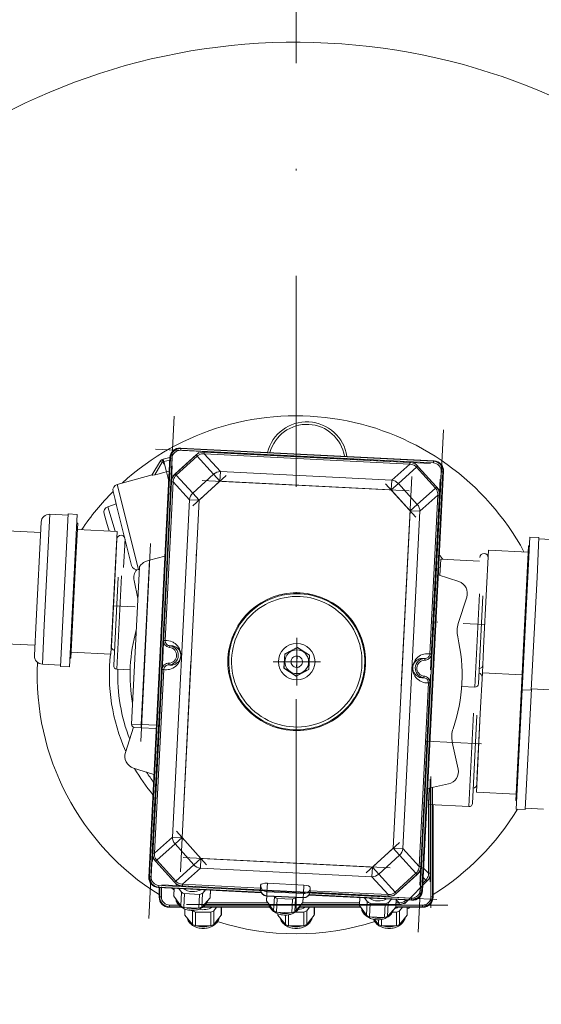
# Model space of a CAD drawing. Header units: millimetres. Extents: x 11681 to 15516, y 25095 to 29743.
# Tile 79 of 96: x 13175 to 13206, y 27719 to 27778. Entities that reach past the tile are written whole.
import ezdxf

# ---------------------------------------------------------------- set-up
doc = ezdxf.new("R2010")
doc.units = ezdxf.units.MM
doc.linetypes.add('DASHDOT', pattern=[25.4, 12.7, -6.35, 0, -6.35])
doc.layers.add('00 - nowa technologia myjni_Nr_pióra__95', color=7, linetype='Continuous', lineweight=20, true_color=0x7c7c7c)
doc.layers.add('XREF', color=8, linetype='Continuous', lineweight=9)

# ---------------------------------------------------------------- blocks, each defined once
blk = doc.blocks.new('parter 2025.10.15')
at = {"layer": '00 - nowa technologia myjni_Nr_pióra__95', "color": 8, "linetype": 'DASHDOT', "lineweight": 5}
for p, q in [((909.203, 2397.313), (909.203, 2298.253)), ((900.335, 2333.1), (901.857, 2363.359)), ((918.074, 2362.544), (916.552, 2332.285)), ((900.726, 2361.383), (919.001, 2360.464)), ((903.345, 2361.175), (901.752, 2359.735)), ((917.297, 2360.511), (902.426, 2361.259)), ((901.746, 2360.375), (901.168, 2348.889)), ((902.229, 2335.918), (903.459, 2360.365)), ((917.815, 2358.927), (916.375, 2360.52)), ((902.977, 2357.957), (904.991, 2359.778)), ((916.18, 2359.726), (914.95, 2335.279)), ((917.307, 2348.077), (917.885, 2359.563)), ((903.544, 2359.489), (916.007, 2358.863)), ((914.597, 2359.295), (916.418, 2357.281)), ((899.839, 2343.763), (900.439, 2355.687)), ((898.207, 2351.941), (899.506, 2351.875)), ((917.613, 2350.965), (917.733, 2350.959)), ((919.261, 2350.882), (920.56, 2350.816)), ((909.242, 2350.001), (909.242, 2347.141)), ((901.185, 2349.215), (900.517, 2335.931)), ((907.812, 2348.571), (910.672, 2348.571)), ((916.655, 2335.119), (917.324, 2348.403)), ((917.034, 2343.785), (920.368, 2343.617)), ((917.282, 2335.32), (917.282, 2341.491)), ((917.321, 2341.665), (917.321, 2333.755)), ((903.812, 2336.349), (901.991, 2338.363)), ((915.432, 2337.687), (913.419, 2335.866)), ((900.594, 2336.717), (902.034, 2335.124)), ((914.865, 2336.155), (902.402, 2336.781)), ((915.065, 2334.469), (916.657, 2335.909)), ((915.726, 2333.991), (917.245, 2335.51)), ((917.683, 2334.26), (899.409, 2335.18)), ((901.084, 2334.359), (901.084, 2335.024)), ((901.112, 2335.133), (915.983, 2334.385)), ((901.73, 2334.941), (901.853, 2334.818)), ((918.345, 2333.915), (900.06, 2333.915)), ((902.595, 2333.954), (916.566, 2333.954))]:
    blk.add_line(p, q, dxfattribs=at)
at = {"layer": '00 - nowa technologia myjni_Nr_pióra__95', "color": 8, "linetype": 'Continuous', "lineweight": 5}
for p, q in [((902.229, 2361.44), (902.259, 2361.406)), ((902.229, 2361.44), (917.511, 2360.671)), ((902.259, 2361.406), (902.254, 2361.307)), ((902.259, 2361.406), (917.478, 2360.641)), ((900.33, 2335.602), (901.6, 2360.871)), ((900.363, 2335.632), (901.63, 2360.838)), ((900.462, 2335.627), (901.73, 2360.833)), ((901.193, 2360.768), (901.153, 2360.757)), ((901.193, 2360.768), (901.6, 2360.863)), ((901.193, 2360.768), (901.193, 2360.768)), ((901.197, 2360.763), (901.211, 2360.694)), ((901.6, 2360.871), (901.63, 2360.838)), ((901.63, 2360.838), (901.73, 2360.833)), ((903.177, 2361.023), (901.92, 2359.886)), ((903.241, 2360.953), (901.983, 2359.816)), ((902.254, 2361.307), (917.473, 2360.541)), ((903.241, 2360.953), (903.177, 2361.023)), ((903.241, 2360.953), (904.23, 2359.859)), ((903.666, 2361.099), (903.67, 2361.196)), ((903.666, 2361.099), (904.642, 2360.02)), ((916.048, 2360.476), (903.666, 2361.099)), ((916.053, 2360.574), (903.67, 2361.196)), ((901.033, 2360.666), (900.519, 2359.806)), ((901.142, 2360.584), (900.691, 2359.831)), ((901.229, 2360.623), (901.172, 2360.607)), ((901.229, 2360.623), (901.592, 2360.707)), ((901.229, 2360.623), (901.386, 2360)), ((914.968, 2359.5), (916.048, 2360.476)), ((915.362, 2359.299), (916.456, 2360.288)), ((916.048, 2360.476), (916.053, 2360.574)), ((916.456, 2360.288), (916.526, 2360.352)), ((917.593, 2359.031), (916.456, 2360.288)), ((917.663, 2359.095), (916.526, 2360.352)), ((917.478, 2360.641), (917.473, 2360.541)), ((917.511, 2360.671), (917.478, 2360.641)), ((900.528, 2359.822), (898.423, 2359.253)), ((901.559, 2360.041), (901.386, 2360)), ((901.528, 2359.436), (901.386, 2360)), ((901.983, 2359.816), (901.92, 2359.886)), ((902.973, 2358.722), (901.983, 2359.816)), ((902.973, 2358.722), (904.23, 2359.859)), ((904.612, 2359.436), (904.23, 2359.859)), ((904.642, 2360.02), (904.612, 2359.436)), ((904.642, 2360.02), (914.968, 2359.5)), ((917.947, 2360.017), (916.679, 2334.811)), ((918.046, 2360.012), (916.779, 2334.806)), ((918.08, 2360.042), (916.809, 2334.773)), ((918.046, 2360.012), (917.947, 2360.017)), ((918.08, 2360.042), (918.046, 2360.012)), ((898.423, 2359.253), (899.714, 2354.119)), ((901.698, 2359.413), (901.217, 2349.851)), ((901.795, 2359.408), (901.314, 2349.846)), ((901.795, 2359.408), (901.698, 2359.413)), ((902.771, 2358.328), (901.795, 2359.408)), ((903.355, 2358.299), (904.612, 2359.436)), ((904.612, 2359.436), (914.939, 2358.916)), ((914.939, 2358.916), (914.968, 2359.5)), ((915.362, 2359.299), (914.939, 2358.916)), ((915.362, 2359.299), (916.499, 2358.042)), ((917.593, 2359.031), (916.499, 2358.042)), ((917.593, 2359.031), (917.663, 2359.095)), ((898.175, 2358.829), (898.3, 2358.332)), ((902.973, 2358.722), (903.355, 2358.299)), ((914.939, 2358.916), (916.076, 2357.659)), ((917.739, 2358.606), (916.66, 2357.63)), ((917.258, 2349.044), (917.739, 2358.606)), ((917.356, 2349.039), (917.836, 2358.601)), ((917.739, 2358.606), (917.836, 2358.601)), ((898.365, 2358.072), (897.86, 2357.908)), ((897.86, 2357.908), (898.312, 2356.43)), ((898.3, 2358.332), (898.387, 2357.983)), ((898.387, 2357.983), (898.711, 2356.697)), ((901.75, 2338.014), (902.771, 2358.328)), ((902.333, 2337.985), (903.355, 2358.299)), ((903.355, 2358.299), (902.771, 2358.328)), ((916.076, 2357.659), (916.499, 2358.042)), ((894.034, 2350.771), (894.369, 2357.449)), ((895.468, 2357.394), (894.369, 2357.449)), ((895.13, 2350.677), (895.472, 2357.474)), ((896.021, 2357.446), (895.472, 2357.474)), ((895.68, 2350.65), (896.021, 2357.446)), ((897.634, 2357.473), (897.783, 2356.982)), ((916.076, 2357.659), (915.054, 2337.345)), ((916.66, 2357.63), (915.638, 2337.316)), ((916.66, 2357.63), (916.076, 2357.659)), ((893.546, 2351.035), (893.845, 2356.975)), ((896.045, 2356.921), (895.938, 2354.802)), ((895.995, 2356.924), (896.045, 2356.921)), ((897.783, 2356.982), (897.889, 2356.638)), ((897.889, 2356.638), (897.947, 2356.448)), ((898.711, 2356.697), (899.295, 2354.375)), ((893.814, 2356.356), (891.367, 2356.479)), ((896.026, 2356.545), (898.423, 2356.424)), ((898.423, 2356.424), (898.326, 2354.501)), ((898.408, 2356.117), (898.427, 2356.053)), ((923.287, 2356.075), (923.167, 2353.683)), ((923.287, 2356.075), (923.836, 2356.047)), ((923.836, 2356.047), (923.716, 2353.656)), ((898.399, 2355.95), (898.315, 2354.273)), ((898.899, 2355.925), (898.814, 2354.248)), ((898.899, 2355.925), (898.888, 2355.711)), ((898.888, 2355.711), (898.96, 2355.708)), ((922.908, 2349.531), (923.211, 2355.555)), ((923.261, 2355.552), (923.211, 2355.555)), ((923.832, 2355.968), (924.931, 2355.912)), ((901.302, 2354.931), (900.368, 2354.695)), ((920.52, 2349.832), (920.795, 2355.299)), ((923.192, 2355.179), (920.795, 2355.299)), ((895.938, 2354.802), (895.635, 2348.778)), ((898.326, 2354.501), (898.051, 2349.034)), ((898.075, 2349.508), (898.315, 2354.273)), ((899.291, 2344.816), (899.766, 2354.266)), ((899.869, 2344.787), (900.368, 2354.695)), ((917.789, 2354.26), (917.889, 2354.255)), ((917.914, 2354.754), (917.864, 2353.764)), ((917.914, 2354.754), (920.261, 2354.636)), ((898.484, 2353.655), (898.217, 2348.336)), ((898.689, 2353.741), (898.406, 2348.126)), ((899.76, 2354.13), (899.714, 2354.119)), ((919.001, 2353.397), (917.765, 2353.796)), ((923.167, 2353.683), (922.825, 2346.887)), ((923.716, 2353.656), (923.374, 2346.859)), ((899.441, 2353.461), (899.672, 2352.388)), ((919.484, 2352.453), (918.972, 2350.866)), ((920.261, 2352.656), (919.979, 2347.041)), ((920.456, 2352.55), (920.189, 2347.231)), ((893.441, 2348.945), (893.546, 2351.035)), ((893.915, 2348.421), (894.034, 2350.771)), ((895.01, 2348.286), (895.13, 2350.677)), ((895.559, 2348.258), (895.68, 2350.65)), ((893.472, 2349.564), (891.025, 2349.687)), ((901.314, 2349.846), (901.217, 2349.851)), ((901.591, 2349.534), (901.58, 2349.435)), ((920.423, 2347.909), (920.52, 2349.832)), ((922.801, 2347.412), (922.908, 2349.531)), ((895.654, 2349.154), (898.051, 2349.034)), ((902.239, 2349.074), (902.238, 2349.08)), ((908.515, 2349.041), (908.471, 2348.176)), ((909.286, 2349.436), (908.515, 2349.041)), ((908.515, 2349.041), (908.521, 2349.037)), ((909.26, 2348.914), (909.242, 2348.571)), ((909.26, 2348.914), (909.254, 2348.914)), ((909.286, 2349.436), (909.285, 2349.428)), ((910.013, 2348.966), (909.286, 2349.436)), ((909.97, 2348.101), (910.013, 2348.966)), ((910.013, 2348.966), (910.006, 2348.962)), ((917.258, 2349.044), (917.356, 2349.039)), ((895.014, 2348.365), (893.915, 2348.421)), ((895.586, 2348.781), (895.635, 2348.778)), ((901.533, 2348.381), (901.532, 2348.481)), ((902.163, 2348.643), (902.17, 2348.654)), ((902.17, 2348.654), (902.174, 2348.661)), ((902.222, 2348.768), (902.223, 2348.769)), ((909.225, 2348.228), (909.242, 2348.571)), ((916.262, 2348.374), (916.262, 2348.373)), ((916.314, 2348.488), (916.31, 2348.481)), ((916.321, 2348.499), (916.314, 2348.488)), ((916.952, 2348.761), (916.953, 2348.661)), ((895.559, 2348.258), (895.01, 2348.286)), ((898.406, 2348.126), (899.207, 2348.086)), ((901.129, 2348.103), (900.573, 2337.043)), ((901.226, 2348.098), (900.67, 2337.038)), ((901.226, 2348.098), (901.129, 2348.103)), ((908.471, 2348.176), (908.478, 2348.18)), ((908.471, 2348.176), (909.199, 2347.706)), ((909.199, 2347.706), (909.97, 2348.101)), ((909.199, 2347.706), (909.199, 2347.714)), ((909.225, 2348.228), (909.23, 2348.228)), ((909.97, 2348.101), (909.963, 2348.105)), ((916.245, 2348.068), (916.247, 2348.062)), ((916.894, 2347.608), (916.905, 2347.707)), ((920.3, 2345.453), (920.423, 2347.909)), ((922.82, 2347.788), (920.423, 2347.909)), ((916.614, 2336.236), (917.17, 2347.296)), ((916.711, 2336.231), (917.268, 2347.291)), ((917.17, 2347.296), (917.268, 2347.291)), ((922.702, 2345.439), (922.801, 2347.412)), ((922.851, 2347.409), (922.801, 2347.412)), ((919.178, 2347.081), (919.979, 2347.041)), ((922.825, 2346.887), (922.463, 2339.696)), ((922.825, 2346.887), (923.374, 2346.859)), ((923.378, 2346.939), (923.012, 2339.668)), ((923.378, 2346.939), (924.477, 2346.884)), ((919.9, 2345.465), (919.617, 2339.85)), ((920.095, 2345.359), (919.827, 2340.04)), ((920.061, 2340.718), (920.3, 2345.453)), ((920.098, 2341.436), (920.3, 2345.453)), ((922.439, 2340.221), (922.702, 2345.439)), ((899.291, 2344.816), (899.869, 2344.787)), ((900.789, 2344.741), (899.869, 2344.787)), ((898.921, 2343.113), (899.408, 2344.624)), ((899.866, 2344.587), (899.481, 2344.606)), ((900.779, 2344.541), (899.866, 2344.587)), ((918.964, 2342.105), (918.614, 2343.736)), ((899.404, 2342.169), (900.64, 2341.77)), ((918.388, 2341.214), (917.118, 2340.941)), ((917.22, 2340.963), (917.17, 2339.973)), ((917.282, 2335.834), (917.282, 2340.976)), ((917.321, 2340.985), (917.321, 2334.414)), ((917.421, 2341.006), (917.421, 2334.414)), ((922.458, 2340.597), (920.061, 2340.718)), ((917.185, 2335.834), (917.185, 2340.256)), ((922.489, 2340.218), (922.439, 2340.221)), ((917.17, 2339.973), (919.617, 2339.85)), ((917.453, 2339.959), (917.453, 2334.383)), ((922.463, 2339.696), (923.012, 2339.668)), ((923.016, 2339.748), (924.115, 2339.693)), ((900.67, 2337.038), (901.75, 2338.014)), ((901.75, 2338.014), (902.333, 2337.985)), ((902.333, 2337.985), (901.91, 2337.602)), ((903.47, 2336.728), (902.333, 2337.985)), ((900.67, 2337.038), (900.573, 2337.043)), ((900.816, 2336.613), (901.91, 2337.602)), ((903.047, 2336.345), (901.91, 2337.602)), ((915.054, 2337.345), (913.797, 2336.208)), ((915.437, 2336.922), (915.054, 2337.345)), ((915.054, 2337.345), (915.638, 2337.316)), ((915.638, 2337.316), (916.614, 2336.236)), ((900.816, 2336.613), (900.746, 2336.549)), ((900.746, 2336.549), (901.883, 2335.292)), ((900.816, 2336.613), (901.953, 2335.356)), ((903.47, 2336.728), (903.047, 2336.345)), ((903.441, 2336.144), (903.47, 2336.728)), ((913.797, 2336.208), (903.47, 2336.728)), ((915.437, 2336.922), (914.179, 2335.785)), ((915.437, 2336.922), (916.426, 2335.828)), ((903.047, 2336.345), (901.953, 2335.356)), ((903.441, 2336.144), (902.361, 2335.168)), ((913.768, 2335.624), (903.441, 2336.144)), ((913.768, 2335.624), (913.797, 2336.208)), ((913.797, 2336.208), (914.179, 2335.785)), ((916.614, 2336.236), (916.711, 2336.231)), ((916.878, 2336.141), (917.185, 2335.834)), ((900.33, 2335.602), (900.363, 2335.632)), ((900.363, 2335.632), (900.462, 2335.627)), ((901.953, 2335.356), (901.883, 2335.292)), ((914.744, 2334.545), (913.768, 2335.624)), ((915.169, 2334.691), (914.179, 2335.785)), ((915.169, 2334.691), (916.426, 2335.828)), ((915.232, 2334.621), (916.49, 2335.758)), ((916.426, 2335.828), (916.49, 2335.758)), ((916.825, 2335.09), (917.084, 2335.35)), ((916.832, 2335.232), (917.017, 2335.417)), ((916.85, 2335.585), (917.017, 2335.417)), ((917.017, 2335.417), (917.084, 2335.35)), ((917.185, 2335.834), (917.282, 2335.834)), ((900.898, 2334.973), (900.932, 2335.003)), ((907.101, 2334.661), (900.898, 2334.973)), ((900.931, 2335.003), (900.936, 2335.103)), ((907.085, 2334.693), (900.931, 2335.003)), ((907.055, 2334.795), (900.936, 2335.103)), ((900.953, 2334.383), (900.953, 2334.97)), ((900.984, 2334.414), (900.984, 2334.969)), ((901.084, 2334.414), (901.084, 2334.964)), ((901.74, 2334.931), (901.843, 2334.828)), ((901.848, 2334.925), (901.828, 2334.534)), ((901.852, 2334.925), (901.829, 2334.459)), ((902.139, 2334.911), (902.299, 2334.686)), ((902.299, 2334.686), (902.258, 2333.861)), ((902.361, 2335.168), (902.356, 2335.07)), ((902.356, 2335.07), (907.052, 2334.834)), ((902.361, 2335.168), (907.054, 2334.932)), ((903.754, 2334.829), (903.571, 2334.622)), ((904.04, 2334.815), (904.016, 2334.349)), ((904.045, 2334.815), (904.025, 2334.424)), ((907.052, 2334.874), (907.064, 2335.114)), ((907.432, 2334.479), (907.444, 2334.718)), ((907.444, 2334.718), (907.47, 2335.23)), ((907.444, 2334.718), (909.641, 2334.608)), ((907.47, 2335.23), (909.667, 2335.12)), ((909.641, 2334.608), (909.667, 2335.12)), ((910.044, 2334.684), (914.739, 2334.448)), ((910.048, 2334.724), (910.06, 2334.963)), ((910.051, 2334.781), (914.744, 2334.545)), ((915.169, 2334.691), (915.232, 2334.621)), ((916.779, 2334.806), (916.679, 2334.811)), ((916.809, 2334.773), (916.779, 2334.806)), ((900.953, 2334.383), (900.984, 2334.414)), ((900.984, 2334.414), (901.084, 2334.414)), ((901.829, 2334.459), (902.258, 2333.861)), ((902.474, 2334.603), (902.432, 2333.778)), ((902.474, 2334.603), (903.389, 2334.557)), ((903.389, 2334.557), (903.348, 2333.732)), ((903.571, 2334.622), (903.53, 2333.797)), ((904.016, 2334.349), (903.53, 2333.797)), ((907.431, 2334.455), (907.421, 2334.253)), ((907.436, 2334.455), (907.422, 2334.178)), ((907.422, 2334.178), (907.851, 2333.58)), ((907.431, 2334.455), (907.432, 2334.479)), ((907.431, 2334.455), (909.628, 2334.344)), ((907.432, 2334.479), (909.629, 2334.369)), ((907.892, 2334.405), (907.851, 2333.58)), ((907.872, 2334.433), (907.892, 2334.405)), ((908.067, 2334.321), (908.025, 2333.496)), ((908.067, 2334.321), (908.982, 2334.275)), ((908.982, 2334.275), (908.941, 2333.45)), ((909.164, 2334.341), (909.123, 2333.516)), ((909.609, 2334.068), (909.123, 2333.516)), ((909.187, 2334.367), (909.164, 2334.341)), ((909.623, 2334.345), (909.609, 2334.068)), ((909.628, 2334.344), (909.618, 2334.143)), ((909.628, 2334.344), (909.629, 2334.369)), ((909.629, 2334.369), (909.641, 2334.608)), ((916.18, 2334.204), (909.977, 2334.516)), ((916.15, 2334.238), (909.996, 2334.547)), ((916.155, 2334.337), (910.036, 2334.645)), ((913.033, 2334.363), (913.014, 2333.972)), ((913.038, 2334.362), (913.015, 2333.897)), ((913.324, 2334.348), (913.485, 2334.124)), ((913.485, 2334.124), (913.444, 2333.299)), ((914.757, 2334.06), (914.716, 2333.235)), ((914.744, 2334.545), (914.739, 2334.448)), ((914.94, 2334.267), (914.757, 2334.06)), ((915.226, 2334.252), (915.202, 2333.787)), ((915.231, 2334.252), (915.211, 2333.861)), ((915.402, 2334.051), (915.229, 2334.223)), ((915.819, 2334.219), (915.814, 2334.223)), ((915.819, 2334.219), (915.823, 2334.222)), ((915.819, 2334.219), (915.886, 2334.151)), ((915.886, 2334.151), (915.951, 2334.216)), ((916.15, 2334.238), (916.155, 2334.337)), ((916.18, 2334.204), (916.15, 2334.238)), ((917.421, 2334.414), (917.321, 2334.414)), ((917.453, 2334.383), (917.421, 2334.414)), ((901.552, 2333.783), (901.584, 2333.815)), ((902.295, 2333.783), (901.552, 2333.783)), ((901.584, 2333.815), (901.584, 2333.915)), ((902.152, 2333.915), (901.584, 2333.915)), ((902.252, 2333.815), (901.584, 2333.815)), ((902.432, 2333.778), (903.348, 2333.732)), ((902.503, 2333.674), (902.503, 2333.392)), ((902.507, 2333.672), (902.507, 2333.317)), ((902.946, 2333.592), (902.966, 2333.567)), ((902.966, 2333.567), (902.966, 2332.741)), ((903.144, 2333.493), (903.144, 2332.666)), ((903.144, 2333.493), (904.061, 2333.493)), ((907.624, 2333.783), (903.581, 2333.783)), ((907.606, 2333.815), (903.604, 2333.815)), ((907.562, 2333.915), (903.729, 2333.915)), ((903.759, 2333.954), (907.551, 2333.954)), ((903.826, 2334.051), (907.513, 2334.051)), ((904.061, 2333.493), (904.061, 2332.666)), ((904.411, 2333.783), (904.24, 2333.567)), ((904.24, 2333.567), (904.24, 2332.741)), ((904.698, 2333.783), (904.698, 2333.317)), ((904.703, 2333.783), (904.703, 2333.392)), ((908.025, 2333.496), (908.941, 2333.45)), ((909.16, 2333.493), (909.661, 2333.493)), ((913.096, 2333.783), (909.427, 2333.783)), ((913.074, 2333.815), (909.441, 2333.815)), ((913.014, 2333.915), (909.481, 2333.915)), ((909.508, 2333.954), (913.013, 2333.954)), ((909.594, 2334.051), (913.018, 2334.051)), ((909.661, 2333.493), (909.661, 2332.666)), ((910.011, 2333.783), (909.84, 2333.567)), ((909.84, 2333.567), (909.84, 2332.741)), ((910.298, 2333.783), (910.298, 2333.317)), ((910.303, 2333.783), (910.303, 2333.392)), ((913.015, 2333.897), (913.444, 2333.299)), ((913.66, 2334.04), (913.618, 2333.215)), ((913.66, 2334.04), (914.575, 2333.994)), ((914.575, 2333.994), (914.534, 2333.169)), ((915.202, 2333.787), (914.716, 2333.235)), ((915.014, 2333.493), (915.261, 2333.493)), ((916.853, 2333.783), (915.199, 2333.783)), ((916.821, 2333.815), (915.207, 2333.815)), ((916.821, 2333.915), (915.214, 2333.915)), ((915.216, 2333.954), (915.402, 2333.954)), ((915.22, 2334.051), (915.402, 2334.051)), ((915.261, 2333.493), (915.261, 2332.666)), ((915.402, 2334.051), (915.402, 2333.954)), ((915.611, 2333.783), (915.44, 2333.567)), ((915.44, 2333.567), (915.44, 2332.741)), ((915.898, 2333.783), (915.898, 2333.317)), ((915.903, 2333.783), (915.903, 2333.392)), ((916.821, 2333.815), (916.821, 2333.915)), ((916.853, 2333.783), (916.821, 2333.815)), ((902.507, 2333.317), (902.966, 2332.741)), ((904.698, 2333.317), (904.24, 2332.741)), ((908.107, 2333.389), (908.107, 2333.317)), ((908.107, 2333.317), (908.566, 2332.741)), ((908.566, 2333.311), (908.566, 2332.741)), ((908.744, 2333.329), (908.744, 2332.666)), ((910.298, 2333.317), (909.84, 2332.741)), ((913.618, 2333.215), (914.534, 2333.169)), ((913.922, 2333.047), (914.166, 2332.741)), ((914.166, 2333.03), (914.166, 2332.741)), ((914.344, 2333.049), (914.344, 2332.666)), ((915.898, 2333.317), (915.44, 2332.741)), ((903.144, 2332.666), (904.061, 2332.666)), ((908.744, 2332.666), (909.661, 2332.666)), ((914.344, 2332.666), (915.261, 2332.666))]:
    blk.add_line(p, q, dxfattribs=at)
for points in [[(901.193, 2360.768), (901.194, 2360.768), (901.196, 2360.767), (901.197, 2360.763)], [(903.666, 2361.099), (903.588, 2361.099), (903.512, 2361.088), (903.437, 2361.068), (903.353, 2361.032), (903.275, 2360.982), (903.241, 2360.953)], [(916.456, 2360.288), (916.389, 2360.351), (916.312, 2360.402), (916.242, 2360.435), (916.169, 2360.459), (916.093, 2360.473), (916.048, 2360.476)], [(900.519, 2359.806), (900.519, 2359.804), (900.52, 2359.804), (900.524, 2359.803), (900.541, 2359.803)], [(900.541, 2359.803), (900.581, 2359.808), (900.691, 2359.831)], [(901.983, 2359.816), (901.92, 2359.749), (901.869, 2359.672), (901.836, 2359.602), (901.812, 2359.529), (901.799, 2359.453), (901.795, 2359.408)], [(917.739, 2358.606), (917.739, 2358.683), (917.729, 2358.76), (917.708, 2358.834), (917.672, 2358.919), (917.622, 2358.996), (917.593, 2359.031)], [(900.368, 2354.695), (900.305, 2354.677), (900.243, 2354.655), (900.126, 2354.603), (900.018, 2354.54), (899.919, 2354.467), (899.875, 2354.429), (899.837, 2354.39), (899.799, 2354.343), (899.774, 2354.298), (899.766, 2354.266)], [(909.448, 2352.664), (909.246, 2352.669), (909.043, 2352.664), (908.836, 2352.649), (908.626, 2352.622), (908.5, 2352.601), (908.373, 2352.576), (908.248, 2352.546), (908.123, 2352.513), (907.958, 2352.462), (907.795, 2352.405), (907.636, 2352.341), (907.421, 2352.242), (907.215, 2352.132), (907.02, 2352.014), (906.899, 2351.933), (906.781, 2351.847), (906.587, 2351.692), (906.4, 2351.523), (906.309, 2351.432), (906.219, 2351.338), (906.133, 2351.24), (906.049, 2351.139), (905.97, 2351.038), (905.894, 2350.933), (905.822, 2350.827), (905.752, 2350.719), (905.665, 2350.569), (905.583, 2350.416), (905.509, 2350.26), (905.428, 2350.069), (905.358, 2349.876), (905.298, 2349.681), (905.243, 2349.463), (905.2, 2349.245), (905.17, 2349.03), (905.152, 2348.816), (905.145, 2348.611), (905.148, 2348.41), (905.161, 2348.205), (905.185, 2347.998), (905.218, 2347.797), (905.262, 2347.596), (905.316, 2347.397), (905.38, 2347.201), (905.454, 2347.008), (905.537, 2346.82), (905.628, 2346.64), (905.725, 2346.468), (905.829, 2346.303), (905.939, 2346.146), (906.032, 2346.025), (906.196, 2345.83), (906.372, 2345.646), (906.559, 2345.474), (906.756, 2345.313), (906.963, 2345.165), (907.179, 2345.03), (907.403, 2344.909), (907.634, 2344.802), (907.858, 2344.714), (908.087, 2344.639), (908.321, 2344.578), (908.557, 2344.531), (908.796, 2344.498), (909.036, 2344.478)], [(909.44, 2352.497), (909.201, 2352.502), (908.962, 2352.492), (908.724, 2352.468), (908.488, 2352.429), (908.254, 2352.376), (908.025, 2352.309), (907.8, 2352.228), (907.58, 2352.133), (907.367, 2352.025), (907.16, 2351.905), (906.961, 2351.772), (906.771, 2351.627), (906.589, 2351.471), (906.418, 2351.305), (906.257, 2351.128), (906.107, 2350.941), (905.968, 2350.746), (905.842, 2350.543), (905.728, 2350.333), (905.628, 2350.116), (905.54, 2349.893), (905.467, 2349.666), (905.407, 2349.434), (905.362, 2349.2), (905.331, 2348.962), (905.314, 2348.724), (905.312, 2348.484), (905.325, 2348.246), (905.352, 2348.008), (905.393, 2347.772), (905.449, 2347.54), (905.519, 2347.311), (905.602, 2347.087), (905.699, 2346.869), (905.809, 2346.656), (905.932, 2346.451), (906.067, 2346.254), (906.214, 2346.065), (906.372, 2345.885), (906.541, 2345.716), (906.72, 2345.556), (906.908, 2345.409), (907.104, 2345.272), (907.309, 2345.149), (907.52, 2345.037), (907.738, 2344.939), (907.962, 2344.854), (908.19, 2344.783), (908.401, 2344.731), (908.614, 2344.691), (908.829, 2344.662), (909.045, 2344.645)], [(909.036, 2344.478), (909.238, 2344.473), (909.442, 2344.478), (909.649, 2344.493), (909.858, 2344.52), (909.985, 2344.541), (910.112, 2344.566), (910.237, 2344.596), (910.361, 2344.629), (910.527, 2344.68), (910.689, 2344.737), (910.849, 2344.801), (911.064, 2344.9), (911.269, 2345.01), (911.464, 2345.128), (911.586, 2345.209), (911.704, 2345.295), (911.897, 2345.45), (912.084, 2345.619), (912.176, 2345.71), (912.265, 2345.804), (912.351, 2345.902), (912.435, 2346.003), (912.514, 2346.104), (912.591, 2346.209), (912.663, 2346.315), (912.732, 2346.423), (912.82, 2346.573), (912.901, 2346.726), (912.976, 2346.882), (913.056, 2347.073), (913.127, 2347.266), (913.187, 2347.461), (913.242, 2347.68), (913.284, 2347.897), (913.314, 2348.112), (913.333, 2348.326), (913.34, 2348.531), (913.337, 2348.732), (913.324, 2348.937), (913.3, 2349.144), (913.266, 2349.345), (913.223, 2349.546), (913.168, 2349.745), (913.104, 2349.941), (913.03, 2350.134), (912.947, 2350.322), (912.856, 2350.502), (912.759, 2350.674), (912.655, 2350.839), (912.545, 2350.996), (912.453, 2351.117), (912.288, 2351.312), (912.113, 2351.496), (911.925, 2351.668), (911.728, 2351.829), (911.521, 2351.977), (911.305, 2352.112), (911.082, 2352.233), (910.851, 2352.34), (910.626, 2352.428), (910.397, 2352.503), (910.164, 2352.564), (909.927, 2352.611), (909.688, 2352.644), (909.448, 2352.664)], [(909.045, 2344.645), (909.284, 2344.64), (909.523, 2344.65), (909.761, 2344.674), (909.997, 2344.713), (910.23, 2344.766), (910.46, 2344.833), (910.685, 2344.914), (910.904, 2345.009), (911.118, 2345.117), (911.325, 2345.237), (911.523, 2345.37), (911.714, 2345.515), (911.895, 2345.671), (912.067, 2345.837), (912.228, 2346.014), (912.378, 2346.201), (912.516, 2346.396), (912.643, 2346.599), (912.756, 2346.809), (912.857, 2347.026), (912.944, 2347.249), (913.018, 2347.476), (913.077, 2347.708), (913.123, 2347.942), (913.154, 2348.18), (913.17, 2348.418), (913.172, 2348.658), (913.16, 2348.896), (913.133, 2349.134), (913.091, 2349.37), (913.035, 2349.602), (912.966, 2349.831), (912.882, 2350.055), (912.785, 2350.274), (912.675, 2350.486), (912.552, 2350.691), (912.417, 2350.888), (912.27, 2351.077), (912.112, 2351.257), (911.944, 2351.426), (911.765, 2351.586), (911.577, 2351.733), (911.38, 2351.87), (911.176, 2351.993), (910.964, 2352.105), (910.746, 2352.203), (910.522, 2352.288), (910.294, 2352.359), (910.084, 2352.411), (909.871, 2352.451), (909.656, 2352.48), (909.44, 2352.497)], [(901.217, 2349.851), (901.22, 2349.778), (901.237, 2349.708), (901.255, 2349.663), (901.279, 2349.62), (901.318, 2349.568), (901.365, 2349.523), (901.419, 2349.487), (901.47, 2349.462), (901.524, 2349.445), (901.58, 2349.435)], [(901.314, 2349.846), (901.315, 2349.8), (901.324, 2349.755), (901.335, 2349.722), (901.35, 2349.691), (901.369, 2349.661), (901.391, 2349.634), (901.415, 2349.61), (901.443, 2349.588), (901.504, 2349.556), (901.547, 2349.542), (901.591, 2349.534)], [(902.204, 2349.184), (902.183, 2349.227), (902.158, 2349.269), (902.13, 2349.308), (902.099, 2349.345), (902.039, 2349.402), (901.973, 2349.449), (901.901, 2349.487), (901.839, 2349.511), (901.775, 2349.527), (901.71, 2349.536), (901.65, 2349.538), (901.591, 2349.534)], [(916.953, 2348.661), (917.019, 2348.667), (917.084, 2348.684), (917.145, 2348.71), (917.186, 2348.736), (917.225, 2348.767), (917.275, 2348.821), (917.314, 2348.883), (917.333, 2348.928), (917.347, 2348.975), (917.356, 2349.039)], [(901.532, 2348.481), (901.465, 2348.475), (901.401, 2348.458), (901.34, 2348.432), (901.298, 2348.406), (901.259, 2348.375), (901.21, 2348.321), (901.17, 2348.259), (901.151, 2348.214), (901.138, 2348.167), (901.129, 2348.103)], [(901.533, 2348.381), (901.479, 2348.376), (901.427, 2348.362), (901.378, 2348.34), (901.334, 2348.31), (901.297, 2348.273)], [(901.533, 2348.381), (901.598, 2348.37), (901.623, 2348.368), (901.704, 2348.368), (901.749, 2348.373), (901.796, 2348.382), (901.863, 2348.402), (901.933, 2348.432), (902.007, 2348.477), (902.058, 2348.518), (902.11, 2348.571), (902.136, 2348.604), (902.163, 2348.643)], [(916.952, 2348.761), (916.887, 2348.772), (916.862, 2348.774), (916.78, 2348.774), (916.736, 2348.769), (916.688, 2348.76), (916.621, 2348.74), (916.551, 2348.71), (916.477, 2348.665), (916.427, 2348.624), (916.375, 2348.571), (916.348, 2348.538), (916.321, 2348.499)], [(916.952, 2348.761), (917.005, 2348.766), (917.057, 2348.78), (917.106, 2348.802), (917.15, 2348.832), (917.188, 2348.869)], [(916.281, 2347.958), (916.302, 2347.915), (916.327, 2347.873), (916.355, 2347.834), (916.386, 2347.797), (916.445, 2347.74), (916.512, 2347.693), (916.584, 2347.655), (916.645, 2347.631), (916.709, 2347.615), (916.774, 2347.606), (916.834, 2347.604), (916.894, 2347.608)], [(917.268, 2347.291), (917.264, 2347.364), (917.248, 2347.434), (917.23, 2347.479), (917.206, 2347.522), (917.166, 2347.574), (917.119, 2347.619), (917.065, 2347.655), (917.014, 2347.68), (916.961, 2347.697), (916.905, 2347.707)], [(917.17, 2347.296), (917.169, 2347.342), (917.16, 2347.387), (917.149, 2347.42), (917.134, 2347.452), (917.116, 2347.481), (917.094, 2347.508), (917.069, 2347.532), (917.042, 2347.554), (916.98, 2347.586), (916.938, 2347.6), (916.894, 2347.608)], [(900.67, 2337.038), (900.67, 2336.961), (900.681, 2336.884), (900.701, 2336.81), (900.738, 2336.725), (900.788, 2336.648), (900.816, 2336.613)], [(916.426, 2335.828), (916.489, 2335.895), (916.54, 2335.972), (916.573, 2336.042), (916.597, 2336.115), (916.611, 2336.191), (916.614, 2336.236)], [(901.953, 2335.356), (902.02, 2335.293), (902.097, 2335.241), (902.167, 2335.208), (902.24, 2335.185), (902.316, 2335.171), (902.361, 2335.168)], [(917.017, 2335.417), (917.077, 2335.487), (917.124, 2335.567), (917.154, 2335.638), (917.173, 2335.712), (917.183, 2335.789), (917.185, 2335.834)], [(914.744, 2334.545), (914.821, 2334.545), (914.897, 2334.555), (914.972, 2334.575), (915.057, 2334.612), (915.134, 2334.662), (915.169, 2334.691)], [(901.938, 2334.312), (901.947, 2334.273), (901.968, 2334.196), (901.981, 2334.159), (902.014, 2334.095), (902.045, 2334.037), (902.082, 2333.985), (902.123, 2333.938), (902.167, 2333.889), (902.212, 2333.846), (902.258, 2333.81), (902.327, 2333.764), (902.398, 2333.722), (902.5, 2333.675), (902.566, 2333.652), (902.64, 2333.63), (902.716, 2333.613), (902.798, 2333.601), (902.882, 2333.594)], [(902.882, 2333.594), (902.966, 2333.592), (903.049, 2333.597), (903.126, 2333.606), (903.202, 2333.62), (903.27, 2333.637), (903.375, 2333.673), (903.45, 2333.706), (903.523, 2333.745), (903.573, 2333.777), (903.621, 2333.814), (903.669, 2333.857), (903.716, 2333.901), (903.757, 2333.949), (903.793, 2334.001), (903.821, 2334.044), (903.851, 2334.1), (903.879, 2334.172), (903.893, 2334.213)], [(915.402, 2334.051), (915.479, 2334.055), (915.555, 2334.069), (915.628, 2334.093), (915.711, 2334.134), (915.786, 2334.188), (915.819, 2334.219)], [(907.531, 2334.03), (907.54, 2333.992), (907.561, 2333.915), (907.574, 2333.878), (907.607, 2333.814), (907.638, 2333.756), (907.675, 2333.704), (907.716, 2333.657), (907.76, 2333.607), (907.805, 2333.565), (907.851, 2333.529), (907.92, 2333.482), (907.991, 2333.441), (908.093, 2333.394), (908.159, 2333.37), (908.233, 2333.349), (908.308, 2333.332), (908.391, 2333.319), (908.475, 2333.312)], [(908.475, 2333.312), (908.559, 2333.311), (908.642, 2333.315), (908.719, 2333.325), (908.795, 2333.339), (908.863, 2333.356), (908.968, 2333.392), (909.043, 2333.425), (909.116, 2333.464), (909.166, 2333.496), (909.214, 2333.533), (909.262, 2333.576), (909.309, 2333.62), (909.35, 2333.668), (909.386, 2333.72), (909.414, 2333.762), (909.444, 2333.819), (909.472, 2333.89), (909.486, 2333.932)], [(913.124, 2333.749), (913.133, 2333.711), (913.153, 2333.634), (913.167, 2333.597), (913.2, 2333.532), (913.231, 2333.474), (913.268, 2333.422), (913.309, 2333.375), (913.353, 2333.326), (913.398, 2333.283), (913.444, 2333.247), (913.513, 2333.201), (913.584, 2333.16), (913.686, 2333.113), (913.752, 2333.089), (913.826, 2333.068), (913.901, 2333.051), (913.984, 2333.038), (914.068, 2333.031)], [(914.068, 2333.031), (914.152, 2333.03), (914.235, 2333.034), (914.312, 2333.043), (914.388, 2333.057), (914.456, 2333.074), (914.561, 2333.11), (914.636, 2333.144), (914.709, 2333.183), (914.759, 2333.214), (914.807, 2333.252), (914.855, 2333.295), (914.902, 2333.339), (914.943, 2333.387), (914.979, 2333.439), (915.007, 2333.481), (915.037, 2333.537), (915.065, 2333.609), (915.079, 2333.651)], [(902.624, 2333.175), (902.635, 2333.137), (902.659, 2333.061), (902.675, 2333.025), (902.71, 2332.962), (902.745, 2332.906), (902.784, 2332.856), (902.827, 2332.811), (902.874, 2332.764), (902.921, 2332.723), (902.969, 2332.69), (903.04, 2332.647), (903.113, 2332.609), (903.217, 2332.568), (903.284, 2332.547), (903.359, 2332.529), (903.435, 2332.517), (903.519, 2332.508), (903.603, 2332.505)], [(903.603, 2332.505), (903.686, 2332.508), (903.77, 2332.517), (903.846, 2332.53), (903.921, 2332.547), (903.988, 2332.568), (904.091, 2332.609), (904.164, 2332.646), (904.235, 2332.689), (904.283, 2332.723), (904.33, 2332.763), (904.375, 2332.808), (904.42, 2332.854), (904.459, 2332.904), (904.492, 2332.958), (904.518, 2333.002), (904.545, 2333.059), (904.569, 2333.133), (904.581, 2333.175)], [(908.224, 2333.175), (908.235, 2333.137), (908.259, 2333.061), (908.275, 2333.025), (908.31, 2332.962), (908.345, 2332.906), (908.384, 2332.856), (908.427, 2332.811), (908.474, 2332.764), (908.521, 2332.723), (908.569, 2332.69), (908.64, 2332.647), (908.713, 2332.609), (908.817, 2332.568), (908.884, 2332.547), (908.959, 2332.529), (909.035, 2332.517), (909.119, 2332.508), (909.203, 2332.505)], [(909.203, 2332.505), (909.286, 2332.508), (909.37, 2332.517), (909.446, 2332.53), (909.521, 2332.547), (909.588, 2332.568), (909.691, 2332.609), (909.764, 2332.646), (909.835, 2332.689), (909.883, 2332.723), (909.93, 2332.763), (909.975, 2332.808), (910.02, 2332.854), (910.059, 2332.904), (910.092, 2332.958), (910.118, 2333.002), (910.145, 2333.059), (910.169, 2333.133), (910.181, 2333.175)], [(913.861, 2333.06), (913.88, 2333.013), (913.901, 2332.975), (913.948, 2332.902), (913.999, 2332.837), (914.068, 2332.769), (914.149, 2332.703), (914.193, 2332.674), (914.263, 2332.634), (914.335, 2332.599), (914.427, 2332.564), (914.49, 2332.546), (914.566, 2332.528), (914.642, 2332.516), (914.722, 2332.508), (914.803, 2332.505)], [(914.803, 2332.505), (914.886, 2332.508), (914.97, 2332.517), (915.046, 2332.53), (915.121, 2332.547), (915.188, 2332.568), (915.291, 2332.609), (915.364, 2332.646), (915.435, 2332.689), (915.483, 2332.723), (915.53, 2332.763), (915.575, 2332.808), (915.62, 2332.854), (915.659, 2332.904), (915.692, 2332.958), (915.718, 2333.002), (915.745, 2333.059), (915.769, 2333.133), (915.781, 2333.175)]]:
    blk.add_lwpolyline(points, dxfattribs=at)
for radius in [1.1, 0.716]:
    blk.add_circle((909.242, 2348.571), radius, dxfattribs=at)
for centre, radius, start, end in [((909.203, 2347.783), 38.1, 9.12607, 165.11573), ((909.203, 2347.783), 15.6, 28.35382, 132.24417), ((909.846, 2360.567), 2.45, 8.6314, 165.61037), ((909.846, 2360.567), 2.3, 9.39342, 164.84837), ((902.199, 2360.841), 0.6, 87.11954, 177.12988), ((902.229, 2360.807), 0.6, 87.12209, 177.11969), ((901.205, 2360.564), 0.199, 105.12501, 138.1828), ((902.229, 2360.808), 0.5, 87.12078, 177.121), ((903.632, 2360.515), 0.683, 86.79509, 131.86092), ((901.205, 2360.564), 0.2, 138.1193, 149.1209), ((901.185, 2360.559), 0.0501, 105.15566, 149.10498), ((903.495, 2361.225), 2.344, 193.09545, 194.90126), ((916.023, 2359.893), 0.682, 42.35039, 87.4771), ((917.448, 2360.042), 0.5, 357.12078, 87.121), ((917.448, 2360.042), 0.6, 357.12209, 87.11969), ((917.481, 2360.072), 0.6, 357.11955, 87.11459), ((933.282, 2227.696), 136.095, 103.55415, 103.85503), ((902.379, 2359.383), 0.682, 132.35116, 177.47633), ((898.514, 2358.915), 0.35, 105.12378, 194.11799), ((917.155, 2358.639), 0.683, 356.79438, 41.86164), ((909.203, 2347.783), 15.6, 134.9725, 145.88793), ((897.968, 2357.575), 0.35, 108.00289, 196.9971), ((894.344, 2356.95), 0.5, 87.12089, 177.12089), ((898.649, 2355.937), 0.25, 87.12089, 177.12089), ((898.649, 2355.937), 0.25, 25.02539, 87.12089), ((898.649, 2355.937), 0.25, 357.1209, 3.19376), ((909.203, 2347.783), 11.25, 38.25144, 39.95444), ((920.521, 2354.837), 0.25, 87.12089, 177.12089), ((920.521, 2354.837), 0.25, 357.12089, 87.12089), ((899.635, 2354.46), 0.35, 194.12378, 283.118), ((900.175, 2353.619), 0.75, 138.98408, 192.12089), ((918.771, 2352.684), 0.75, 342.12089, 72.12089), ((909.242, 2348.571), 4.15, 87.12177, 267.12001), ((909.242, 2348.571), 4.15, 267.12177, 87.12001), ((920.4, 2350.405), 1.5, 162.12089, 193.17913), ((909.203, 2347.783), 38.1, 175.85924, 334.37148), ((909.203, 2347.783), 10, 164.28228, 189.95941), ((898.325, 2349.496), 0.25, 177.12089, 255.58383), ((901.368, 2348.942), 0.905, 65.40994, 93.39537), ((901.527, 2348.959), 0.578, 270.56569, 83.6761), ((901.388, 2348.98), 0.862, 52.07161, 65.53805), ((901.378, 2348.961), 0.883, 26.39806, 52.37537), ((909.203, 2347.783), 10, 341.06265, 13.17913), ((893.94, 2348.92), 0.5, 177.12089, 267.12089), ((909.203, 2347.783), 11.25, 173.61017, 204.18914), ((909.203, 2347.783), 11.25, 171.44245, 171.71672), ((901.527, 2348.959), 0.478, 270.56388, 83.67789), ((901.406, 2348.973), 0.853, 14.85168, 26.51193), ((901.675, 2348.953), 0.577, 12.71148, 23.60551), ((901.672, 2348.952), 0.58, 341.65319, 357.17707), ((901.391, 2348.966), 0.869, 357.72927, 15.0172), ((901.672, 2348.952), 0.58, 357.18377, 12.18406), ((901.367, 2348.968), 0.893, 351.8848, 357.67479), ((683.245, 2359.937), 225.54, 357.01187, 357.22993), ((806.088, 2549.97), 225.537, 297.01185, 297.22992), ((909.243, 2348.57), 0.345, 88.04667, 120.40793), ((909.242, 2348.571), 0.344, 353.60603, 87.11945), ((1032.083, 2538.606), 225.539, 237.01185, 237.22992), ((1135.242, 2337.205), 225.542, 177.01186, 177.22992), ((917.111, 2348.163), 0.892, 103.40492, 130.8816), ((917.111, 2348.171), 0.885, 91.88898, 103.54169), ((917.114, 2348.15), 0.905, 80.84784, 92.02422), ((916.969, 2349.058), 0.29, 319.09086, 357.11713), ((909.203, 2347.783), 15.6, 177.23523, 238.07245), ((898.416, 2348.326), 0.2, 177.12089, 267.12089), ((901.373, 2348.979), 0.892, 283.40477, 310.88121), ((901.412, 2348.94), 0.837, 310.65659, 320.9494), ((901.389, 2348.965), 0.871, 320.59253, 343.48636), ((901.675, 2348.95), 0.577, 329.90097, 341.53559), ((901.421, 2348.959), 0.838, 343.28136, 351.97328), ((909.242, 2348.571), 0.344, 173.60604, 267.11945), ((909.244, 2348.57), 0.345, 143.16587, 173.52986), ((909.241, 2348.572), 0.342, 120.4158, 143.14147), ((909.243, 2348.57), 0.342, 300.4158, 323.14146), ((909.241, 2348.572), 0.345, 323.16586, 353.52986), ((917.118, 2348.174), 0.893, 171.88662, 177.67655), ((917.063, 2348.183), 0.838, 163.28231, 171.97502), ((916.812, 2348.19), 0.58, 161.65319, 177.17708), ((917.095, 2348.177), 0.871, 140.59284, 163.48784), ((916.809, 2348.192), 0.577, 149.90097, 161.53556), ((916.958, 2348.183), 0.578, 90.56569, 263.6761), ((917.073, 2348.202), 0.837, 130.65701, 140.95003), ((916.957, 2348.183), 0.478, 90.56388, 263.67789), ((920.197, 2348.396), 0.25, 278.65792, 357.12089), ((909.203, 2347.783), 11.25, 2.52562, 2.7995), ((909.203, 2347.783), 10.75, 178.18693, 201.14555), ((901.515, 2348.084), 0.29, 139.09086, 177.11713), ((901.37, 2348.992), 0.905, 260.84784, 272.02415), ((901.373, 2348.971), 0.885, 271.88892, 283.54154), ((786.4, 2158.535), 225.54, 57.01184, 57.22992), ((1012.398, 2147.169), 225.54, 117.01187, 117.22993), ((909.242, 2348.572), 0.345, 268.04667, 300.40793), ((917.093, 2348.176), 0.869, 177.73127, 195.01832), ((916.812, 2348.19), 0.58, 177.18376, 192.18405), ((916.809, 2348.189), 0.577, 192.71153, 203.60552), ((917.079, 2348.169), 0.853, 194.85273, 206.51266), ((917.106, 2348.181), 0.883, 206.39874, 232.37569), ((920.16, 2347.646), 0.25, 357.12089, 75.58551), ((917.097, 2348.162), 0.862, 232.07195, 245.53823), ((917.117, 2348.2), 0.906, 245.41564, 273.39297), ((919.989, 2347.241), 0.2, 267.12089, 357.12089), ((899.491, 2344.806), 0.2, 177.12089, 267.12089), ((920.08, 2344.051), 1.5, 161.06264, 192.12089), ((899.635, 2342.882), 0.75, 162.12089, 252.12089), ((909.203, 2347.783), 11.25, 210.0527, 219.95419), ((909.203, 2347.783), 10.75, 213.09629, 216.99602), ((918.231, 2341.947), 0.75, 282.12089, 12.12089), ((919.836, 2341.205), 0.25, 278.65792, 357.12089), ((919.627, 2340.05), 0.2, 267.12089, 357.12089), ((909.203, 2347.783), 15.6, 301.92751, 328.75693), ((901.254, 2337.005), 0.683, 176.79437, 221.86163), ((916.03, 2336.261), 0.682, 312.35116, 357.47633), ((900.929, 2335.572), 0.6, 177.11955, 267.12223), ((900.962, 2335.602), 0.6, 177.12209, 267.11969), ((900.961, 2335.602), 0.5, 177.10279, 267.13901), ((902.386, 2335.751), 0.682, 222.35039, 267.47709), ((916.6, 2335.83), 0.682, 315.23027, 0.35544), ((907.451, 2334.854), 0.4, 177.12089, 267.12089), ((909.648, 2334.744), 0.4, 267.12089, 357.12089), ((916.18, 2334.836), 0.6, 267.12209, 357.11969), ((916.18, 2334.836), 0.5, 267.10544, 357.13635), ((916.21, 2334.803), 0.6, 267.12719, 357.12223), ((901.552, 2334.383), 0.6, 179.99866, 270.00134), ((901.584, 2334.414), 0.6, 180.0012, 269.9988), ((901.584, 2334.414), 0.5, 179.9819, 270.01812), ((914.777, 2335.129), 0.683, 266.79509, 311.86091), ((915.405, 2334.636), 0.683, 269.67421, 314.74003), ((916.821, 2334.414), 0.6, 270.0012, 359.9988), ((916.822, 2334.414), 0.5, 269.98456, 0.01546), ((916.853, 2334.383), 0.6, 270.0063, 0.00133), ((902.885, 2334.947), 1.254, 239.98065, 248.83737), ((908.478, 2334.666), 1.254, 239.98065, 248.83737), ((909.203, 2347.783), 15.6, 295.43502, 296.17691), ((909.203, 2347.783), 15.6, 252.33035, 287.66884), ((914.071, 2334.385), 1.254, 239.98065, 248.83737), ((903.538, 2333.857), 1.254, 242.85977, 251.71649), ((909.138, 2333.857), 1.254, 242.85977, 251.71649), ((914.738, 2333.857), 1.254, 242.85977, 251.71649)]:
    blk.add_arc(centre, radius, start, end, dxfattribs=at)
for major_axis in [(0.039, -0.145), (-0.039, 0.145)]:
    blk.add_ellipse((901.192, 2360.612), major_axis=major_axis, ratio=0.139152, dxfattribs=at)
for centre, major_axis, ratio, start_param, end_param in [((901.192, 2360.612), (0.039, -0.145), 0.139152, 3.15211, 4.70996), ((901.162, 2360.59), (0.129, -0.077), 0.09889, 3.141593, 4.613819), ((904.612, 2359.436), (-0.445, -0.403), 0.95068, 3.952047, 4.712132), ((914.939, 2358.916), (0.402, -0.445), 0.950668, 1.571006, 2.331092), ((903.355, 2358.299), (-0.445, -0.402), 0.950668, 4.712599, 5.472685), ((916.076, 2357.659), (0.403, -0.445), 0.95068, 0.810454, 1.57054), ((899.876, 2344.787), (-0.01, -0.2), 0.0349, 4.712389, 6.283185), ((902.333, 2337.985), (0.403, -0.445), 0.95068, 3.952046, 4.712132), ((915.054, 2337.345), (-0.445, -0.402), 0.950668, 1.571006, 2.331092), ((903.47, 2336.728), (0.402, -0.445), 0.950642, 4.712494, 5.47258), ((913.797, 2336.208), (-0.445, -0.403), 0.95068, 0.810454, 1.570539), ((902.968, 2335.304), (-1.099, 0.055), 0.725374, 0.953299, 1.141096), ((902.968, 2335.304), (-0.799, 0.04), 0.725374, 0.846896, 1.570796), ((902.968, 2335.304), (0.799, -0.04), 0.725374, 4.712389, 5.43629), ((907.451, 2334.854), (-0.399, 0.02), 0.939693, 0, 1.570796), ((907.463, 2335.094), (-0.399, 0.02), 0.939693, 0, 1.570796), ((907.463, 2335.094), (-0.399, 0.02), 0.34202, 4.712389, 6.283185), ((909.648, 2334.744), (-0.399, 0.02), 0.939693, 1.570796, 3.141593), ((909.66, 2334.983), (-0.399, 0.02), 0.939693, 1.570796, 3.141593), ((909.66, 2334.983), (-0.399, 0.02), 0.34202, 3.141593, 4.712389), ((902.926, 2334.479), (-1.099, 0.055), 0.725374, 0, 0.093899), ((902.923, 2334.41), (-0.994, 0.05), 0.725374, 0.230324, 0.816434), ((902.968, 2335.304), (1.099, -0.055), 0.725374, 5.142089, 5.329887), ((902.923, 2334.41), (-0.994, 0.05), 0.725374, 2.325158, 2.911269), ((902.926, 2334.479), (1.099, -0.055), 0.725374, 6.189286, 6.283185), ((908.519, 2334.198), (-1.099, 0.055), 0.725374, 0, 0.093899), ((908.561, 2335.023), (-1.099, 0.055), 0.725374, 0.953299, 1.141096), ((908.561, 2335.023), (1.099, -0.055), 0.725374, 5.142089, 5.329887), ((908.519, 2334.198), (1.099, -0.055), 0.725374, 6.189286, 6.283185), ((914.154, 2334.742), (-1.099, 0.055), 0.725374, 0.953299, 1.141096), ((914.154, 2334.742), (-0.799, 0.04), 0.725374, 0.846896, 1.570796), ((914.154, 2334.742), (0.799, -0.04), 0.725374, 4.712389, 5.43629), ((914.154, 2334.742), (1.099, -0.055), 0.725374, 5.142089, 5.329887), ((902.923, 2334.41), (-0.994, 0.05), 0.725374, 1.142302, 1.999291), ((903.603, 2334.218), (-1.1, 0), 0.725374, 0.953299, 1.141096), ((902.926, 2334.479), (1.099, -0.055), 0.725374, 5.142089, 5.329887), ((903.603, 2334.218), (-0.8, 0), 0.725374, 1.258774, 2.294697), ((903.603, 2334.218), (1.1, 0), 0.725374, 5.142089, 5.329887), ((908.516, 2334.129), (-0.994, 0.05), 0.725374, 0.230324, 0.816434), ((908.516, 2334.129), (-0.994, 0.05), 0.725374, 1.142302, 1.999291), ((908.519, 2334.198), (1.099, -0.055), 0.725374, 5.142089, 5.329887), ((908.516, 2334.129), (-0.994, 0.05), 0.725374, 2.325158, 2.911269), ((909.203, 2334.218), (0.8, 0), 0.725374, 4.875291, 5.43629), ((909.203, 2334.218), (1.1, 0), 0.725374, 5.142089, 5.329887), ((914.112, 2333.917), (-1.099, 0.055), 0.725374, 0, 0.093899), ((914.109, 2333.848), (-0.994, 0.05), 0.725374, 0.230324, 0.816434), ((914.109, 2333.848), (-0.994, 0.05), 0.725374, 2.325158, 2.911269), ((914.803, 2334.218), (0.8, 0), 0.725374, 5.106707, 5.43629), ((914.112, 2333.917), (1.099, -0.055), 0.725374, 6.189286, 6.283185), ((914.803, 2334.218), (1.1, 0), 0.725374, 5.142089, 5.329887), ((903.603, 2333.392), (-1.1, 0), 0.725374, 0, 0.093899), ((903.603, 2333.323), (-0.995, 0), 0.725374, 0.230324, 0.816434), ((903.603, 2333.323), (-0.995, 0), 0.725374, 2.325158, 2.911269), ((903.603, 2333.392), (1.1, 0), 0.725374, 6.189286, 6.283185), ((909.203, 2333.392), (-1.1, 0), 0.725374, 0.0019, 0.093899), ((909.203, 2333.323), (-0.995, 0), 0.725374, 0.230324, 0.816434), ((909.203, 2333.323), (-0.995, 0), 0.725374, 2.325158, 2.911269), ((909.203, 2333.392), (1.1, 0), 0.725374, 6.189286, 6.283185), ((914.109, 2333.848), (-0.994, 0.05), 0.725374, 1.142302, 1.999291), ((914.803, 2333.323), (-0.995, 0), 0.725374, 0.379553, 0.816434), ((914.112, 2333.917), (1.099, -0.055), 0.725374, 5.142089, 5.329887), ((914.803, 2333.323), (-0.995, 0), 0.725374, 2.325158, 2.911269), ((914.803, 2333.392), (1.1, 0), 0.725374, 6.189286, 6.283185), ((903.603, 2333.323), (-0.995, 0), 0.725374, 1.142302, 1.570796), ((903.603, 2333.323), (-0.995, 0), 0.725374, 1.570796, 1.999291), ((903.603, 2333.392), (1.1, 0), 0.725374, 5.142089, 5.329887), ((909.203, 2333.323), (-0.995, 0), 0.725374, 1.142302, 1.570796), ((909.203, 2333.323), (-0.995, 0), 0.725374, 1.570796, 1.999291), ((909.203, 2333.392), (1.1, 0), 0.725374, 5.142089, 5.329887), ((914.803, 2333.323), (-0.995, 0), 0.725374, 1.142302, 1.570796), ((914.803, 2333.323), (-0.995, 0), 0.725374, 1.570796, 1.999291), ((914.803, 2333.392), (1.1, 0), 0.725374, 5.142089, 5.329887)]:
    blk.add_ellipse(centre, major_axis=major_axis, ratio=ratio, start_param=start_param, end_param=end_param, dxfattribs=at)

msp = doc.modelspace()

# ---------------------------------------------------------------- block references
at = {"layer": 'XREF'}
msp.add_blockref('parter 2025.10.15', (12282.339, 25390.784), dxfattribs=at)

doc.saveas('drawing.dxf')
